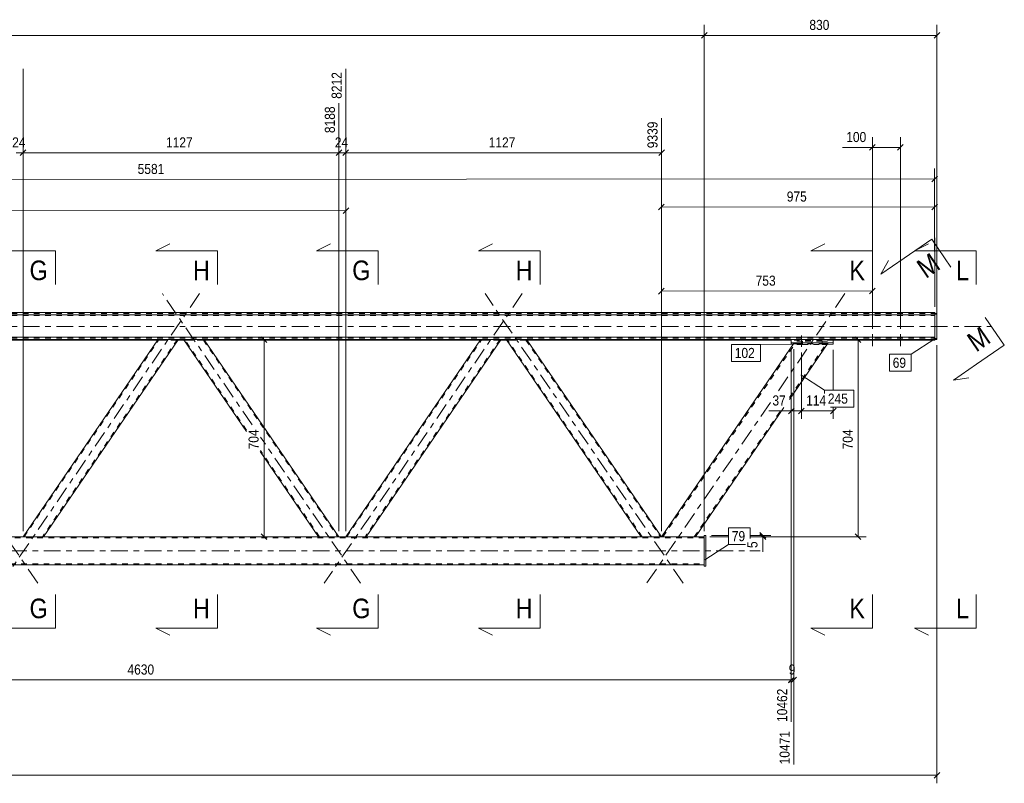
# Model space of a CAD drawing. Header units: millimetres. Extents: x 0 to 914, y 0 to 420.
# Tile 12 of 16: x 495 to 671, y 192 to 328. Entities that reach past the tile are written whole.
import ezdxf

# ---------------------------------------------------------------- set-up
doc = ezdxf.new("R2010")
doc.units = ezdxf.units.MM
for name, pattern in [('XKITLINE00', [0]), ('XKITLINE01', [4, 1, -1, 1, -1]), ('XKITLINE02', [4, 2, -2]), ('XKITLINE03', [6, 3, -1, 1, -1])]:
    doc.linetypes.add(name, pattern=pattern)
for name, color, linetype, lineweight in [('Element', 2, 'Continuous', 0), ('Przekrój', 7, 'Continuous', 0), ('Wymiar', 4, 'Continuous', 0), ('Znak elementu', 2, 'Continuous', 0), ('Śruba', 3, 'Continuous', 0)]:
    doc.layers.add(name, color=color, linetype=linetype, lineweight=lineweight)
doc.styles.add('ARIAL', font='ARIAL.TTF')

msp = doc.modelspace()

# ---------------------------------------------------------------- linework, layer by layer
at = {"layer": 'Element', "linetype": 'XKITLINE03', "lineweight": 0}
for p, q in [((527.13, 279.56), (491.8, 227.93)), ((536.52, 256.13), (520.49, 279.56)), ((584.7, 279.56), (549.37, 227.93)), ((613.38, 227.93), (578.05, 279.56)), ((642.26, 279.56), (630.08, 261.76)), ((99.58, 273.7), (668.28, 273.7)), ((628.97, 260.13), (606.93, 227.93)), ((498.25, 227.93), (480.02, 254.57)), ((555.82, 227.93), (538.02, 253.94)), ((409.32, 233.68), (627.17, 233.68))]:
    msp.add_line(p, q, dxfattribs=at)
at = {"layer": 'Element', "linetype": 'XKITLINE00', "lineweight": 0}
for p, q in [((109.58, 276.18), (658.28, 276.18)), ((658.28, 276.18), (658.28, 275.78)), ((658.28, 271.53), (658.28, 276.03)), ((658.28, 276.03), (658.68, 276.03)), ((658.68, 276.03), (658.68, 271.38)), ((109.58, 275.78), (658.28, 275.78)), ((109.58, 271.78), (658.28, 271.78)), ((632.68, 271.38), (416.18, 271.38)), ((519.61, 271.23), (470.44, 271.23)), ((495.63, 236.19), (519.69, 271.34)), ((499.27, 236.19), (523.33, 271.34)), ((519.69, 271.34), (519.72, 271.35)), ((519.72, 271.35), (519.8, 271.35)), ((519.8, 271.35), (519.92, 271.35)), ((519.92, 271.35), (520.06, 271.35)), ((520.06, 271.35), (522.97, 271.35)), ((522.97, 271.35), (523.11, 271.35)), ((523.11, 271.35), (523.23, 271.35)), ((523.23, 271.35), (523.3, 271.35)), ((524.37, 271.23), (523.25, 271.23)), ((523.3, 271.35), (523.33, 271.34)), ((524.29, 271.34), (524.32, 271.35)), ((535.5, 254.97), (524.29, 271.34)), ((524.32, 271.35), (524.39, 271.35)), ((524.39, 271.35), (524.51, 271.35)), ((524.51, 271.35), (524.65, 271.35)), ((524.65, 271.35), (527.56, 271.35)), ((527.56, 271.35), (527.7, 271.35)), ((527.7, 271.35), (527.82, 271.35)), ((527.82, 271.35), (527.9, 271.35)), ((527.9, 271.35), (527.93, 271.34)), ((527.93, 271.34), (551.99, 236.19)), ((577.18, 271.23), (528.01, 271.23)), ((553.2, 236.19), (577.26, 271.34)), ((556.83, 236.19), (580.89, 271.34)), ((577.26, 271.34), (577.29, 271.35)), ((577.29, 271.35), (577.37, 271.35)), ((577.37, 271.35), (577.49, 271.35)), ((577.49, 271.35), (577.63, 271.35)), ((577.63, 271.35), (580.54, 271.35)), ((580.54, 271.35), (580.68, 271.35)), ((580.68, 271.35), (580.79, 271.35)), ((580.79, 271.35), (580.87, 271.35)), ((581.94, 271.23), (580.81, 271.23)), ((580.87, 271.35), (580.89, 271.34)), ((581.86, 271.34), (581.88, 271.35)), ((605.92, 236.19), (581.86, 271.34)), ((581.88, 271.35), (581.96, 271.35)), ((581.96, 271.35), (582.08, 271.35)), ((582.08, 271.35), (582.22, 271.35)), ((582.22, 271.35), (585.12, 271.35)), ((585.12, 271.35), (585.26, 271.35)), ((585.26, 271.35), (585.38, 271.35)), ((585.38, 271.35), (585.46, 271.35)), ((585.46, 271.35), (585.49, 271.34)), ((609.55, 236.19), (585.49, 271.34)), ((632.68, 271.23), (585.57, 271.23)), ((609.55, 236.19), (633.22, 270.77)), ((639.28, 270.77), (632.36, 260.66)), ((632.68, 271.39), (632.68, 270.53)), ((632.68, 271.39), (640.18, 271.39)), ((632.68, 270.79), (640.18, 270.79)), ((633.05, 270.52), (632.68, 270.53)), ((633.22, 270.77), (633.26, 270.78)), ((633.26, 270.78), (633.37, 270.78)), ((633.37, 270.78), (633.53, 270.78)), ((633.53, 270.78), (633.71, 270.78)), ((633.71, 270.78), (638.8, 270.78)), ((638.8, 270.78), (638.99, 270.78)), ((638.99, 270.78), (639.14, 270.78)), ((640.18, 270.53), (639.09, 270.5)), ((639.14, 270.78), (639.25, 270.78)), ((639.25, 270.78), (639.28, 270.77)), ((640.18, 271.39), (640.18, 270.53)), ((658.28, 271.38), (640.18, 271.38)), ((658.28, 271.23), (640.18, 271.23)), ((658.28, 271.78), (658.28, 271.23)), ((658.68, 271.53), (658.28, 271.53)), ((658.28, 271.38), (658.68, 271.38)), ((631.39, 259.24), (615.61, 236.18)), ((548.35, 236.19), (537.94, 251.41)), ((617.17, 236.18), (407.32, 236.18)), ((495.66, 236.19), (495.63, 236.19)), ((495.74, 236.19), (495.66, 236.19)), ((495.86, 236.19), (495.74, 236.19)), ((496, 236.19), (495.86, 236.19)), ((496, 236.19), (498.9, 236.19)), ((499.04, 236.19), (498.9, 236.19)), ((499.16, 236.19), (499.04, 236.19)), ((499.24, 236.19), (499.16, 236.19)), ((499.27, 236.19), (499.24, 236.19)), ((548.38, 236.19), (548.35, 236.19)), ((548.46, 236.19), (548.38, 236.19)), ((548.58, 236.19), (548.46, 236.19)), ((548.72, 236.19), (548.58, 236.19)), ((548.72, 236.19), (551.62, 236.19)), ((551.76, 236.19), (551.62, 236.19)), ((551.88, 236.19), (551.76, 236.19)), ((551.96, 236.19), (551.88, 236.19)), ((551.99, 236.19), (551.96, 236.19)), ((553.23, 236.19), (553.2, 236.19)), ((553.3, 236.19), (553.23, 236.19)), ((553.42, 236.19), (553.3, 236.19)), ((553.56, 236.19), (553.42, 236.19)), ((553.56, 236.19), (556.47, 236.19)), ((556.61, 236.19), (556.47, 236.19)), ((556.73, 236.19), (556.61, 236.19)), ((556.81, 236.19), (556.73, 236.19)), ((556.83, 236.19), (556.81, 236.19)), ((605.95, 236.19), (605.92, 236.19)), ((606.03, 236.19), (605.95, 236.19)), ((606.14, 236.19), (606.03, 236.19)), ((606.28, 236.19), (606.14, 236.19)), ((606.28, 236.19), (609.19, 236.19)), ((609.33, 236.19), (609.19, 236.19)), ((609.45, 236.19), (609.33, 236.19)), ((609.53, 236.19), (609.45, 236.19)), ((609.53, 236.19), (609.55, 236.19)), ((609.59, 236.19), (609.55, 236.19)), ((609.69, 236.19), (609.59, 236.19)), ((609.85, 236.19), (609.69, 236.19)), ((609.79, 236.19), (609.79, 236.18)), ((609.79, 236.18), (609.79, 236.19)), ((610.04, 236.19), (609.85, 236.19)), ((610.04, 236.19), (615.13, 236.19)), ((615.31, 236.19), (615.13, 236.19)), ((615.47, 236.19), (615.31, 236.19)), ((615.37, 236.18), (615.37, 236.19)), ((615.37, 236.18), (615.37, 236.19)), ((615.57, 236.19), (615.47, 236.19)), ((615.61, 236.19), (615.57, 236.19)), ((617.17, 236.43), (617.17, 230.93)), ((617.17, 236.43), (617.47, 236.43)), ((617.47, 236.43), (617.47, 230.93)), ((409.32, 231.18), (617.17, 231.18)), ((617.17, 230.93), (617.47, 230.93))]:
    msp.add_line(p, q, dxfattribs=at)
at = {"layer": 'Element', "linetype": 'XKITLINE01', "lineweight": 0}
for p, q in [((109.58, 276.02), (658.28, 276.02)), ((658.28, 275.88), (658.68, 275.88)), ((109.58, 275.68), (658.28, 275.68)), ((109.58, 275.63), (658.28, 275.63)), ((658.28, 275.78), (658.28, 271.78)), ((109.58, 271.73), (658.28, 271.73)), ((109.58, 271.63), (658.28, 271.63)), ((495.81, 236.18), (519.87, 271.34)), ((523.15, 271.34), (499.08, 236.18)), ((523.25, 271.23), (519.61, 271.23)), ((519.67, 271.27), (519.64, 271.27)), ((519.74, 271.26), (519.67, 271.27)), ((519.86, 271.26), (519.74, 271.26)), ((519.82, 271.27), (519.84, 271.27)), ((519.84, 271.27), (519.86, 271.27)), ((519.86, 271.27), (519.87, 271.27)), ((520, 271.26), (519.86, 271.26)), ((519.87, 271.34), (519.89, 271.35)), ((519.87, 271.27), (519.93, 271.26)), ((519.89, 271.35), (519.92, 271.35)), ((519.92, 271.35), (519.93, 271.35)), ((519.99, 271.35), (519.93, 271.35)), ((519.93, 271.26), (520, 271.26)), ((520.06, 271.35), (519.99, 271.35)), ((520, 271.26), (522.91, 271.26)), ((520, 271.26), (522.91, 271.26)), ((520.06, 271.35), (522.97, 271.35)), ((522.91, 271.26), (522.98, 271.26)), ((522.91, 271.26), (523.05, 271.26)), ((523.04, 271.35), (522.97, 271.35)), ((522.98, 271.26), (523.04, 271.27)), ((523.1, 271.35), (523.04, 271.35)), ((523.04, 271.27), (523.05, 271.27)), ((523.05, 271.27), (523.08, 271.27)), ((523.05, 271.26), (523.09, 271.26)), ((523.08, 271.27), (523.09, 271.27)), ((523.09, 271.26), (523.16, 271.26)), ((523.1, 271.35), (523.11, 271.35)), ((523.11, 271.35), (523.13, 271.35)), ((523.13, 271.35), (523.15, 271.34)), ((523.25, 271.27), (523.16, 271.26)), ((523.28, 271.27), (523.25, 271.27)), ((524.29, 271.34), (524.34, 271.27)), ((524.37, 271.27), (524.34, 271.27)), ((524.46, 271.26), (524.37, 271.27)), ((528.01, 271.23), (524.37, 271.23)), ((524.57, 271.26), (524.46, 271.26)), ((524.47, 271.34), (524.49, 271.35)), ((524.53, 271.27), (524.47, 271.34)), ((524.49, 271.35), (524.51, 271.35)), ((524.51, 271.35), (524.52, 271.35)), ((524.58, 271.35), (524.52, 271.35)), ((535.5, 255.23), (524.53, 271.27)), ((524.53, 271.27), (524.54, 271.27)), ((524.54, 271.27), (524.57, 271.27)), ((524.57, 271.27), (524.58, 271.27)), ((524.71, 271.26), (524.57, 271.26)), ((524.65, 271.35), (524.58, 271.35)), ((524.58, 271.27), (524.64, 271.26)), ((524.64, 271.26), (524.71, 271.26)), ((524.65, 271.35), (527.56, 271.35)), ((524.71, 271.26), (527.62, 271.26)), ((524.71, 271.26), (527.62, 271.26)), ((527.63, 271.35), (527.56, 271.35)), ((527.62, 271.26), (527.69, 271.26)), ((527.62, 271.26), (527.76, 271.26)), ((527.69, 271.35), (527.63, 271.35)), ((527.69, 271.35), (527.7, 271.35)), ((527.69, 271.26), (527.75, 271.27)), ((527.7, 271.35), (527.73, 271.35)), ((527.73, 271.35), (527.75, 271.34)), ((527.8, 271.27), (527.75, 271.34)), ((527.75, 271.27), (527.76, 271.27)), ((527.76, 271.27), (527.78, 271.27)), ((527.76, 271.26), (527.8, 271.26)), ((527.78, 271.27), (527.8, 271.27)), ((527.8, 271.27), (551.81, 236.18)), ((527.8, 271.26), (527.88, 271.26)), ((527.95, 271.27), (527.88, 271.26)), ((527.98, 271.27), (527.93, 271.34)), ((527.98, 271.27), (527.95, 271.27)), ((553.38, 236.18), (577.44, 271.34)), ((580.71, 271.34), (556.65, 236.18)), ((580.81, 271.23), (577.18, 271.23)), ((577.23, 271.27), (577.21, 271.27)), ((577.31, 271.26), (577.23, 271.27)), ((577.43, 271.26), (577.31, 271.26)), ((577.39, 271.27), (577.4, 271.27)), ((577.4, 271.27), (577.43, 271.27)), ((577.43, 271.27), (577.44, 271.27)), ((577.56, 271.26), (577.43, 271.26)), ((577.44, 271.34), (577.46, 271.35)), ((577.44, 271.27), (577.5, 271.26)), ((577.46, 271.35), (577.49, 271.35)), ((577.49, 271.35), (577.5, 271.35)), ((577.56, 271.35), (577.5, 271.35)), ((577.5, 271.26), (577.57, 271.26)), ((577.63, 271.35), (577.56, 271.35)), ((577.56, 271.26), (580.47, 271.26)), ((577.57, 271.26), (580.48, 271.26)), ((577.63, 271.35), (580.53, 271.35)), ((580.47, 271.26), (580.61, 271.26)), ((580.48, 271.26), (580.55, 271.26)), ((580.6, 271.35), (580.53, 271.35)), ((580.55, 271.26), (580.6, 271.27)), ((580.66, 271.35), (580.6, 271.35)), ((580.6, 271.27), (580.62, 271.27)), ((580.61, 271.26), (580.65, 271.26)), ((580.62, 271.27), (580.65, 271.27)), ((580.65, 271.27), (580.66, 271.27)), ((580.65, 271.26), (580.73, 271.26)), ((580.66, 271.35), (580.67, 271.35)), ((580.67, 271.35), (580.7, 271.35)), ((580.7, 271.35), (580.71, 271.34)), ((580.81, 271.27), (580.73, 271.26)), ((580.84, 271.27), (580.81, 271.27)), ((581.86, 271.34), (581.91, 271.27)), ((581.94, 271.27), (581.91, 271.27)), ((582.02, 271.26), (581.94, 271.27)), ((585.57, 271.23), (581.94, 271.23)), ((582.14, 271.26), (582.02, 271.26)), ((582.04, 271.34), (582.05, 271.35)), ((582.09, 271.27), (582.04, 271.34)), ((582.05, 271.35), (582.08, 271.35)), ((582.08, 271.35), (582.09, 271.35)), ((582.15, 271.35), (582.09, 271.35)), ((606.1, 236.18), (582.09, 271.27)), ((582.09, 271.27), (582.11, 271.27)), ((582.11, 271.27), (582.14, 271.27)), ((582.14, 271.27), (582.15, 271.27)), ((582.28, 271.26), (582.14, 271.26)), ((582.22, 271.35), (582.15, 271.35)), ((582.15, 271.27), (582.21, 271.26)), ((582.21, 271.26), (582.28, 271.26)), ((582.22, 271.35), (585.13, 271.35)), ((582.28, 271.26), (585.18, 271.26)), ((582.28, 271.26), (585.19, 271.26)), ((585.2, 271.35), (585.13, 271.35)), ((585.18, 271.26), (585.25, 271.26)), ((585.19, 271.26), (585.33, 271.26)), ((585.26, 271.35), (585.2, 271.35)), ((585.25, 271.26), (585.31, 271.27)), ((585.26, 271.35), (585.27, 271.35)), ((585.27, 271.35), (585.3, 271.35)), ((585.3, 271.35), (585.31, 271.34)), ((585.36, 271.27), (585.31, 271.34)), ((585.31, 271.27), (585.32, 271.27)), ((585.32, 271.27), (585.35, 271.27)), ((585.33, 271.26), (585.37, 271.26)), ((585.35, 271.27), (585.36, 271.27)), ((585.36, 271.27), (609.37, 236.18)), ((585.37, 271.26), (585.44, 271.26)), ((585.52, 271.27), (585.44, 271.26)), ((585.55, 271.27), (585.49, 271.34)), ((585.55, 271.27), (585.52, 271.27)), ((609.79, 236.19), (633.46, 270.77)), ((632.36, 261.02), (639.04, 270.77)), ((640.18, 271.38), (632.68, 271.38)), ((640.18, 271.23), (632.68, 271.23)), ((634.68, 271.07), (632.68, 271.13)), ((633.16, 270.63), (633.13, 270.64)), ((633.27, 270.63), (633.16, 270.63)), ((633.42, 270.63), (633.27, 270.63)), ((633.37, 270.64), (633.39, 270.64)), ((633.39, 270.64), (633.43, 270.64)), ((633.61, 270.63), (633.42, 270.63)), ((633.43, 270.64), (633.44, 270.64)), ((633.44, 270.64), (633.52, 270.63)), ((633.46, 270.77), (633.48, 270.77)), ((633.48, 270.77), (633.52, 270.78)), ((633.52, 270.78), (633.54, 270.78)), ((633.52, 270.63), (633.61, 270.63)), ((633.62, 270.78), (633.54, 270.78)), ((633.61, 270.63), (638.7, 270.63)), ((633.61, 270.63), (638.7, 270.63)), ((633.71, 270.78), (633.62, 270.78)), ((633.71, 270.78), (638.8, 270.78)), ((634.68, 270.47), (634.68, 271.07)), ((638.18, 271.07), (634.68, 271.07)), ((638.18, 271.07), (640.18, 271.13)), ((638.18, 270.47), (638.18, 271.07)), ((638.7, 270.63), (638.79, 270.63)), ((638.88, 270.63), (638.7, 270.63)), ((638.79, 270.63), (638.87, 270.64)), ((638.89, 270.78), (638.8, 270.78)), ((638.87, 270.64), (638.89, 270.64)), ((639.04, 270.63), (638.88, 270.63)), ((638.97, 270.78), (638.89, 270.78)), ((638.89, 270.64), (638.93, 270.64)), ((638.93, 270.64), (638.95, 270.64)), ((638.97, 270.78), (638.98, 270.78)), ((638.98, 270.78), (639.02, 270.77)), ((639.02, 270.77), (639.04, 270.77)), ((639.15, 270.63), (639.04, 270.63)), ((639.19, 270.64), (639.15, 270.63)), ((658.28, 271.53), (658.28, 271.38)), ((658.68, 271.38), (658.68, 271.53)), ((634.68, 270.47), (633.05, 270.52)), ((634.68, 270.47), (638.18, 270.47)), ((639.09, 270.5), (638.18, 270.47)), ((615.37, 236.19), (631.15, 259.24)), ((548.54, 236.18), (538.02, 251.55)), ((617.17, 235.98), (407.32, 235.98)), ((495.63, 236.18), (495.63, 236.19)), ((495.63, 236.18), (495.66, 236.18)), ((495.66, 236.18), (495.74, 236.18)), ((495.74, 236.18), (495.86, 236.18)), ((495.81, 236.19), (495.81, 236.18)), ((495.81, 236.19), (495.83, 236.19)), ((495.83, 236.18), (495.81, 236.18)), ((495.83, 236.19), (495.86, 236.19)), ((495.87, 236.18), (495.83, 236.18)), ((495.86, 236.19), (495.87, 236.19)), ((495.86, 236.18), (495.99, 236.18)), ((495.87, 236.19), (495.93, 236.19)), ((495.93, 236.18), (495.87, 236.18)), ((498.97, 236.19), (495.93, 236.19)), ((498.97, 236.18), (495.93, 236.18)), ((495.99, 236.18), (498.9, 236.18)), ((498.9, 236.18), (499.08, 236.18)), ((498.97, 236.19), (499.07, 236.19)), ((499.03, 236.18), (498.97, 236.18)), ((499.07, 236.18), (499.03, 236.18)), ((499.07, 236.19), (499.09, 236.19)), ((499.08, 236.18), (499.07, 236.18)), ((499.08, 236.18), (499.16, 236.18)), ((499.16, 236.18), (499.24, 236.18)), ((499.24, 236.18), (499.27, 236.18)), ((499.27, 236.18), (499.27, 236.19)), ((548.35, 236.18), (548.35, 236.19)), ((548.35, 236.18), (548.38, 236.18)), ((548.38, 236.18), (548.46, 236.18)), ((548.46, 236.18), (548.58, 236.18)), ((548.53, 236.19), (548.54, 236.18)), ((548.53, 236.19), (548.55, 236.19)), ((548.55, 236.18), (548.54, 236.18)), ((548.55, 236.19), (548.58, 236.19)), ((548.59, 236.18), (548.55, 236.18)), ((548.58, 236.19), (548.59, 236.19)), ((548.58, 236.18), (548.72, 236.18)), ((548.59, 236.19), (548.65, 236.19)), ((548.65, 236.18), (548.59, 236.18)), ((551.69, 236.19), (548.65, 236.19)), ((551.69, 236.18), (548.65, 236.18)), ((548.72, 236.18), (551.63, 236.18)), ((551.63, 236.18), (551.81, 236.18)), ((551.69, 236.19), (551.79, 236.19)), ((551.75, 236.18), (551.69, 236.18)), ((551.79, 236.18), (551.75, 236.18)), ((551.79, 236.19), (551.81, 236.19)), ((551.81, 236.18), (551.79, 236.18)), ((551.81, 236.18), (551.81, 236.19)), ((551.81, 236.18), (551.88, 236.18)), ((551.88, 236.18), (551.96, 236.18)), ((551.96, 236.18), (551.99, 236.18)), ((551.99, 236.19), (551.99, 236.18)), ((553.2, 236.18), (553.2, 236.19)), ((553.2, 236.18), (553.22, 236.18)), ((553.22, 236.18), (553.3, 236.18)), ((553.3, 236.18), (553.42, 236.18)), ((553.38, 236.19), (553.38, 236.18)), ((553.38, 236.19), (553.39, 236.19)), ((553.39, 236.18), (553.38, 236.18)), ((553.39, 236.19), (553.42, 236.19)), ((553.43, 236.18), (553.39, 236.18)), ((553.42, 236.19), (553.43, 236.19)), ((553.42, 236.18), (553.49, 236.18)), ((553.43, 236.19), (553.49, 236.19)), ((553.49, 236.18), (553.43, 236.18)), ((556.54, 236.19), (553.49, 236.19)), ((556.54, 236.18), (553.49, 236.18)), ((556.47, 236.18), (553.49, 236.18)), ((556.47, 236.18), (556.65, 236.18)), ((556.54, 236.19), (556.64, 236.19)), ((556.6, 236.18), (556.54, 236.18)), ((556.64, 236.18), (556.6, 236.18)), ((556.64, 236.19), (556.65, 236.19)), ((556.65, 236.18), (556.64, 236.18)), ((556.65, 236.18), (556.73, 236.18)), ((556.73, 236.18), (556.8, 236.18)), ((556.8, 236.18), (556.83, 236.18)), ((556.83, 236.18), (556.83, 236.19)), ((605.92, 236.18), (605.92, 236.19)), ((605.92, 236.18), (605.95, 236.18)), ((605.95, 236.18), (606.03, 236.18)), ((606.03, 236.18), (606.14, 236.18)), ((606.1, 236.19), (606.1, 236.18)), ((606.1, 236.19), (606.11, 236.19)), ((606.12, 236.18), (606.1, 236.18)), ((606.11, 236.19), (606.14, 236.19)), ((606.15, 236.18), (606.12, 236.18)), ((606.14, 236.19), (606.15, 236.19)), ((606.14, 236.18), (606.21, 236.18)), ((606.15, 236.19), (606.21, 236.19)), ((606.21, 236.18), (606.15, 236.18)), ((609.26, 236.19), (606.21, 236.19)), ((609.26, 236.18), (606.21, 236.18)), ((609.19, 236.18), (606.21, 236.18)), ((609.19, 236.18), (609.37, 236.18)), ((609.26, 236.19), (609.36, 236.19)), ((609.32, 236.18), (609.26, 236.18)), ((609.36, 236.18), (609.32, 236.18)), ((609.36, 236.19), (609.37, 236.19)), ((609.37, 236.18), (609.36, 236.18)), ((609.37, 236.18), (609.37, 236.19)), ((609.37, 236.18), (609.45, 236.18)), ((609.45, 236.18), (609.53, 236.18)), ((609.53, 236.18), (609.55, 236.18)), ((609.55, 236.19), (609.55, 236.19)), ((609.55, 236.18), (609.55, 236.19)), ((609.55, 236.19), (609.55, 236.19)), ((609.55, 236.18), (609.55, 236.19)), ((609.55, 236.18), (609.59, 236.18)), ((609.59, 236.18), (609.69, 236.18)), ((609.69, 236.18), (609.85, 236.18)), ((609.79, 236.19), (609.81, 236.19)), ((609.81, 236.18), (609.79, 236.18)), ((609.81, 236.19), (609.85, 236.19)), ((609.86, 236.18), (609.81, 236.18)), ((609.85, 236.19), (609.87, 236.19)), ((609.85, 236.18), (609.94, 236.18)), ((609.94, 236.18), (609.86, 236.18)), ((609.87, 236.19), (609.94, 236.19)), ((615.22, 236.19), (609.94, 236.19)), ((615.22, 236.18), (609.94, 236.18)), ((615.13, 236.18), (609.94, 236.18)), ((615.13, 236.18), (615.31, 236.18)), ((615.22, 236.19), (615.31, 236.19)), ((615.3, 236.18), (615.22, 236.18)), ((615.35, 236.18), (615.3, 236.18)), ((615.31, 236.19), (615.35, 236.19)), ((615.31, 236.18), (615.47, 236.18)), ((615.35, 236.19), (615.37, 236.19)), ((615.37, 236.18), (615.35, 236.18)), ((615.47, 236.18), (615.57, 236.18)), ((615.57, 236.18), (615.61, 236.18)), ((617.17, 231.18), (617.17, 236.18)), ((409.32, 231.38), (617.17, 231.38))]:
    msp.add_line(p, q, dxfattribs=at)
at = {"layer": 'Przekrój', "linetype": 'XKITLINE00', "lineweight": 0}
for p, q in [((519.33, 287.21), (521.83, 288.46)), ((547.99, 287.21), (550.49, 288.46)), ((576.9, 287.21), (579.4, 288.46)), ((636.18, 287.21), (638.68, 288.46)), ((657.77, 289.25), (652.82, 285.86)), ((654.68, 287.21), (657.18, 288.46)), ((657.77, 289.25), (661.16, 284.29)), ((495.42, 287.21), (490.42, 287.21)), ((501.42, 287.21), (495.42, 287.21)), ((501.42, 287.21), (501.42, 281.21)), ((524.33, 287.21), (519.33, 287.21)), ((530.33, 287.21), (524.33, 287.21)), ((530.33, 287.21), (530.33, 281.21)), ((552.99, 287.21), (547.99, 287.21)), ((558.99, 287.21), (552.99, 287.21)), ((558.99, 287.21), (558.99, 281.21)), ((581.9, 287.21), (576.9, 287.21)), ((587.9, 287.21), (581.9, 287.21)), ((587.9, 287.21), (587.9, 281.21)), ((641.18, 287.21), (636.18, 287.21)), ((647.18, 287.21), (641.18, 287.21)), ((647.18, 287.21), (647.18, 281.21)), ((659.68, 287.21), (654.68, 287.21)), ((665.68, 287.21), (659.68, 287.21)), ((665.68, 287.21), (665.68, 281.21)), ((652.82, 285.86), (648.69, 283.03)), ((648.69, 283.03), (650.05, 285.48)), ((670.7, 270.35), (667.31, 275.3)), ((670.7, 270.35), (665.75, 266.96)), ((665.75, 266.96), (661.62, 264.14)), ((661.62, 264.14), (664.39, 264.52)), ((501.42, 219.9), (501.42, 225.9)), ((530.33, 219.9), (530.33, 225.9)), ((558.99, 219.9), (558.99, 225.9)), ((587.9, 219.9), (587.9, 225.9)), ((647.18, 219.9), (647.18, 225.9)), ((665.68, 219.9), (665.68, 225.9)), ((495.42, 219.9), (490.42, 219.9)), ((501.42, 219.9), (495.42, 219.9)), ((519.33, 219.9), (521.83, 218.65)), ((524.33, 219.9), (519.33, 219.9)), ((530.33, 219.9), (524.33, 219.9)), ((547.99, 219.9), (550.49, 218.65)), ((552.99, 219.9), (547.99, 219.9)), ((558.99, 219.9), (552.99, 219.9)), ((576.9, 219.9), (579.4, 218.65)), ((581.9, 219.9), (576.9, 219.9)), ((587.9, 219.9), (581.9, 219.9)), ((636.18, 219.9), (638.68, 218.65)), ((641.18, 219.9), (636.18, 219.9)), ((647.18, 219.9), (641.18, 219.9)), ((654.68, 219.9), (657.18, 218.65)), ((659.68, 219.9), (654.68, 219.9)), ((665.68, 219.9), (659.68, 219.9))]:
    msp.add_line(p, q, dxfattribs=at)
at = {"layer": 'Wymiar', "linetype": 'XKITLINE00', "lineweight": 0}
for p, q in [((617.17, 237.18), (617.17, 327.5)), ((617.17, 237.18), (617.17, 327.5)), ((658.68, 272.38), (658.68, 327.5)), ((142.62, 325.64), (617.17, 325.64)), ((617.68, 326.15), (616.66, 325.13)), ((617.68, 326.15), (616.66, 325.13)), ((617.17, 325.64), (658.68, 325.64)), ((659.18, 326.15), (658.17, 325.13)), ((495.63, 237.18), (495.63, 319.66)), ((495.63, 307.8), (495.63, 319.66)), ((553.2, 237.18), (553.2, 319.66)), ((553.2, 307.8), (553.2, 319.66)), ((551.99, 307.8), (551.99, 313.54)), ((551.99, 237.18), (551.99, 313.54)), ((609.55, 237.18), (609.55, 310.84)), ((647.18, 273.3), (647.18, 307.5)), ((652.18, 273.3), (652.18, 307.5)), ((647.68, 306.15), (646.67, 305.13)), ((652.68, 306.15), (651.67, 305.13)), ((494.42, 304.68), (495.63, 304.68)), ((496.14, 305.19), (495.12, 304.18)), ((496.14, 305.19), (495.12, 304.18)), ((495.63, 237.18), (495.63, 305.28)), ((495.63, 304.68), (551.99, 304.68)), ((552.5, 305.19), (551.48, 304.18)), ((552.5, 305.19), (551.48, 304.18)), ((551.99, 237.18), (551.99, 305.28)), ((551.99, 304.68), (553.2, 304.68)), ((553.71, 305.19), (552.69, 304.18)), ((553.71, 305.19), (552.69, 304.18)), ((553.2, 237.18), (553.2, 305.28)), ((553.2, 304.68), (609.55, 304.68)), ((610.06, 305.19), (609.05, 304.18)), ((647.18, 305.64), (641.82, 305.64)), ((647.18, 305.64), (641.82, 305.64)), ((647.18, 305.64), (652.18, 305.64)), ((658.77, 300.54), (657.75, 299.53)), ((658.28, 277.18), (658.26, 301.9)), ((379.25, 299.85), (658.26, 300.04)), ((658.28, 277.18), (658.26, 296.9)), ((553.2, 237.19), (553.24, 296.22)), ((610.02, 295.51), (609.01, 294.49)), ((609.55, 237.19), (609.51, 296.86)), ((658.77, 295.54), (657.75, 294.53)), ((109.59, 294.66), (553.24, 294.36)), ((553.75, 294.87), (552.73, 293.85)), ((609.51, 295), (658.26, 295.04)), ((609.55, 237.19), (609.52, 281.86)), ((647.18, 273.3), (647.17, 281.89)), ((610.03, 280.51), (609.02, 279.49)), ((609.52, 280), (647.17, 280.03)), ((647.68, 280.54), (646.66, 279.52)), ((520.7, 271.35), (540.06, 271.35)), ((538.11, 271.86), (539.13, 270.84)), ((538.62, 236.18), (538.62, 271.35)), ((578.27, 271.35), (646.06, 271.35)), ((644.11, 271.86), (645.13, 270.84)), ((644.62, 236.18), (644.62, 271.35)), ((632.68, 269.53), (632.68, 213.76)), ((632.68, 269.53), (632.68, 203.14)), ((632.68, 269.53), (632.68, 257.2)), ((633.12, 269.63), (633.12, 195.58)), ((634.51, 269.08), (634.51, 257.2)), ((634.51, 269.08), (634.51, 257.2)), ((640.18, 269.53), (640.18, 262.33)), ((658.68, 270.38), (658.68, 192.2)), ((632.68, 258.64), (628.66, 258.64)), ((632.68, 258.64), (628.66, 258.64)), ((633.18, 259.15), (632.17, 258.13)), ((632.68, 258.64), (634.51, 258.64)), ((635.01, 259.15), (634, 258.13)), ((635.01, 259.15), (634, 258.13)), ((634.51, 258.64), (640.18, 258.64)), ((640.68, 259.15), (639.67, 258.13)), ((640.18, 259.33), (640.18, 257.2)), ((528.92, 236.18), (540.06, 236.18)), ((538.11, 236.69), (539.13, 235.68)), ((618.17, 236.18), (621.48, 236.18)), ((618.17, 236.18), (621.48, 236.18)), ((618.47, 236.43), (621.48, 236.43)), ((625.35, 236.43), (629.06, 236.43)), ((625.35, 236.18), (646.06, 236.18)), ((625.35, 236.18), (629.06, 236.18)), ((627.11, 236.94), (628.13, 235.93)), ((627.11, 236.69), (628.13, 235.68)), ((627.62, 236.18), (627.62, 236.43)), ((627.62, 236.18), (627.62, 233.5)), ((627.62, 236.18), (627.62, 233.5)), ((644.11, 236.69), (645.13, 235.68)), ((633.18, 211.15), (632.17, 210.13)), ((633.18, 211.15), (632.22, 210.18)), ((633.63, 211.15), (632.61, 210.13)), ((632.68, 211.24), (632.68, 203.14)), ((401.18, 210.64), (632.68, 210.64)), ((632.68, 210.64), (633.12, 210.64)), ((109.18, 193.64), (658.68, 193.64)), ((659.18, 194.15), (658.17, 193.13))]:
    msp.add_line(p, q, dxfattribs=at)
at = {"layer": 'Znak elementu', "linetype": 'XKITLINE00', "lineweight": 0}
for p, q in [((633.01, 270.53), (627.21, 270.48)), ((658.31, 271.47), (654.06, 268.73)), ((622.01, 270.48), (627.21, 270.48)), ((622.01, 267.48), (622.01, 270.48)), ((627.21, 267.48), (627.21, 270.48)), ((622.01, 267.48), (627.21, 267.48)), ((650.19, 268.73), (654.06, 268.73)), ((650.19, 265.73), (650.19, 268.73)), ((654.06, 265.73), (654.06, 268.73)), ((650.19, 265.73), (654.06, 265.73)), ((634.38, 265.07), (638.62, 262.33)), ((638.62, 262.33), (643.83, 262.33)), ((638.62, 261.76), (638.62, 262.33)), ((643.83, 259.33), (643.83, 262.33)), ((639.7, 259.33), (643.83, 259.33)), ((621.48, 237.79), (625.35, 237.79)), ((621.48, 234.79), (621.48, 237.79)), ((625.35, 235.87), (625.35, 237.79)), ((617.24, 232.05), (621.48, 234.79)), ((621.48, 234.79), (624.5, 234.79))]:
    msp.add_line(p, q, dxfattribs=at)
at = {"layer": 'Śruba', "linetype": 'XKITLINE00', "lineweight": 0}
for p, q in [((647.18, 272.3), (647.18, 270.3)), ((652.18, 272.3), (652.18, 270.3)), ((647.18, 272.21), (647.18, 270.21)), ((652.18, 272.21), (652.18, 270.21))]:
    msp.add_line(p, q, dxfattribs=at)
at = {"layer": 'Śruba', "linetype": 'XKITLINE02', "lineweight": 0}
msp.add_line((634.5, 272.08), (634.51, 270.08), dxfattribs=at)

# ---------------------------------------------------------------- texts
at = {"layer": 'Przekrój', "style": 'ARIAL', "width": 0.85}
for p in [(656.7, 282.15), (665.68, 269.03)]:
    msp.add_text('M', height=3.5, rotation=34.3832, dxfattribs=at).set_placement(p)
for s, p in [('G', (496.79, 281.96)), ('H', (525.96, 281.96)), ('G', (554.36, 281.96)), ('H', (583.53, 281.96)), ('K', (643.06, 281.96)), ('L', (662.08, 281.96)), ('G', (496.79, 221.65)), ('H', (525.96, 221.65)), ('G', (554.36, 221.65)), ('H', (583.53, 221.65)), ('K', (643.06, 221.65)), ('L', (662.08, 221.65))]:
    msp.add_text(s, height=3.5, dxfattribs=at).set_placement(p)
at = {"layer": 'Wymiar', "style": 'ARIAL', "width": 0.85}
for s, p in [('830', (635.92, 326.6)), ('24', (493.69, 305.64)), ('1127', (521.14, 305.64)), ('24', (551.26, 305.64)), ('1127', (578.71, 305.64)), ('100', (642.5, 306.6)), ('37', (629.33, 259.6)), ('114', (635.34, 259.6)), ('4630', (514.26, 211.6)), ('9', (632.23, 211.6))]:
    msp.add_text(s, height=1.8, dxfattribs=at).set_placement(p)
for s, rotation, p in [('8212', 90.0002, (552.48, 314.32)), ('8188', 90.0002, (551.27, 308.2)), ('9339', 90.0002, (608.83, 305.5)), ('5581', 0.0401, (516.08, 300.9)), ('975', 0.0401, (631.89, 295.98)), ('753', 0.0401, (626.34, 280.97)), ('704', 90.0002, (537.66, 251.77)), ('704', 90.0002, (643.66, 251.77)), ('5', 90.0002, (626.66, 234.17)), ('10462', 90.0002, (631.96, 203.14)), ('10471', 90.0002, (632.4, 195.58))]:
    msp.add_text(s, height=1.8, rotation=rotation, dxfattribs=at).set_placement(p)
at = {"layer": 'Znak elementu', "style": 'ARIAL', "width": 0.85}
for s, p in [('102', (622.61, 268.08)), ('69', (650.79, 266.33)), ('245', (639.22, 259.93)), ('79', (622.08, 235.39))]:
    msp.add_text(s, height=1.8, dxfattribs=at).set_placement(p)

doc.saveas('drawing.dxf')
